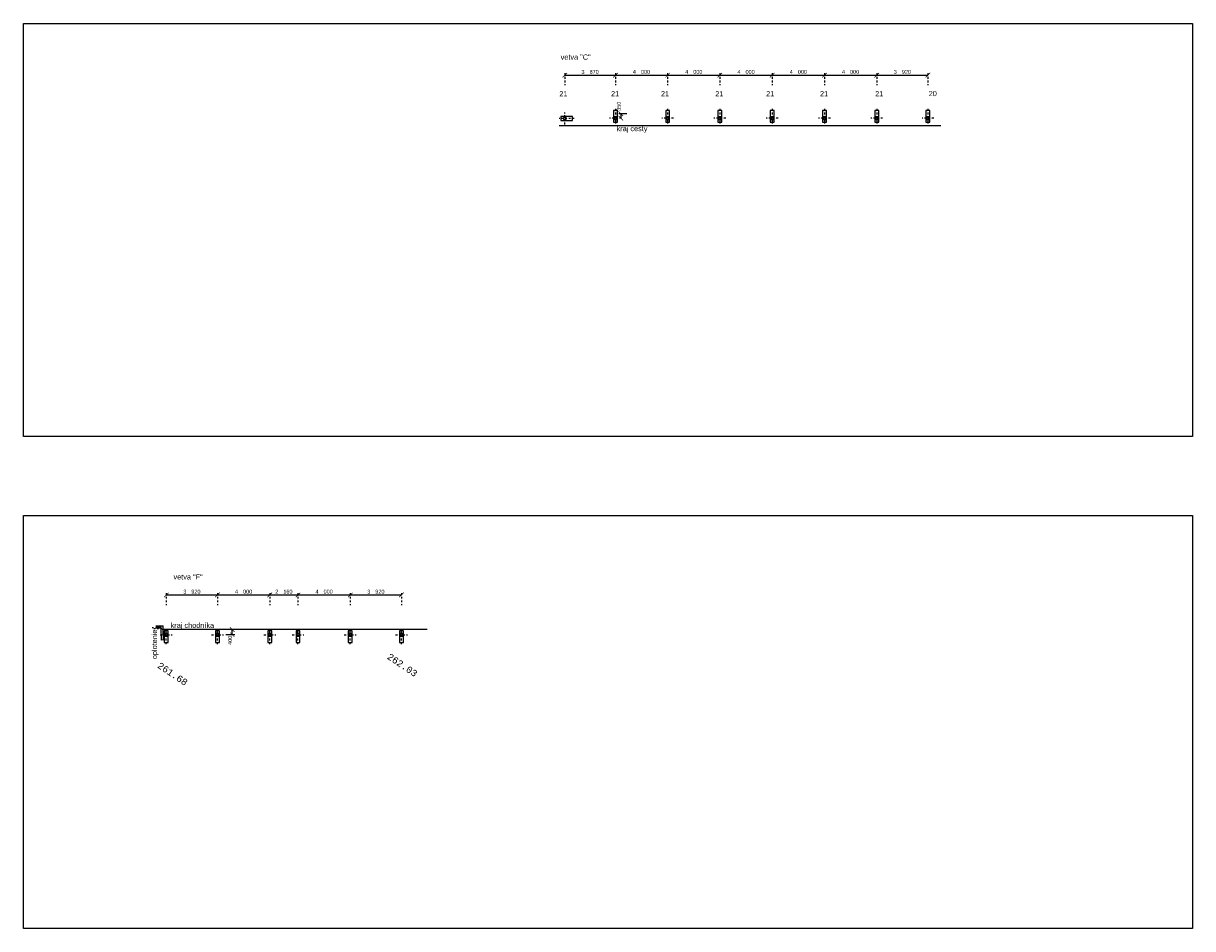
# Model space of a CAD drawing. Extents: x 4743276 to 9726129, y -4307434 to -1665362.
# Tile 1 of 121: x 4816590 to 4906071, y -2281024 to -2211746. Entities that reach past the tile are written whole.
import ezdxf
from ezdxf.enums import TextEntityAlignment as Align

# ---------------------------------------------------------------- set-up
doc = ezdxf.new("R2010")
doc.units = 0
doc.header["$MEASUREMENT"] = 0
doc.linetypes.add('ACAD_ISO03W100', pattern=[30, 12, -18])
doc.linetypes.add('BODKOCIARKOVANA_3', pattern=[5.6, 3, -1.3, 0, -1.3])
doc.layers.get('0').update_dxf_attribs({"linetype": 'CONTINUOUS'})
doc.layers.get('Defpoints').update_dxf_attribs({"color": 61, "linetype": 'CONTINUOUS'})
for name, color, linetype in [('DVERE', 47, 'CONTINUOUS'), ('KÓTY', 4, 'CONTINUOUS'), ('MÚRY', 1, 'CONTINUOUS'), ('TENKÁ', 7, 'CONTINUOUS'), ('Výšky', 64, 'CONTINUOUS')]:
    doc.layers.add(name, color=color, linetype=linetype)
doc.styles.add('MONOTXT', font='MONOTXT', dxfattribs={"height": 0.2})
doc.styles.add('Style-Arial', font='arial.ttf')
doc.dimstyles.new('STANDARD 100', dxfattribs={"dimtxt": 300, "dimasz": 350, "dimexe": 10, "dimexo": 200, "dimgap": 100, "dimtad": 1, "dimdsep": 46, "dimlunit": 6, "dimtxsty": 'Style-Arial', "dimblk": 'ARCHTICK', "dimblk1": 'OBLIQUE', "dimblk2": 'ARCHTICK', "dimcen": 2.5, "dimse1": 1, "dimse2": 1, "dimadec": 0, "dimazin": 0, "dimtfac": 1, "dimtmove": 1, "dimatfit": 3, "dimldrblk": 'OBLIQUE', "dimfxl": 1, "dimtolj": 1, "dimtzin": 0, "dimarcsym": 0})

# ---------------------------------------------------------------- blocks, each defined once
blk = doc.blocks.new('_ArchTick')
at = {"color": 0, "linetype": 'ByBlock', "const_width": 0.15}
blk.add_lwpolyline([(-0.5, -0.5), (0.5, 0.5)], dxfattribs=at)
blk = doc.blocks.new('*D42508')
at = {"layer": 'Defpoints', "color": 0}
for p in [(4831444, -2255490), (4827524, -2257022), (4831444, -2257022)]:
    blk.add_point(p, dxfattribs=at)
at = {"layer": 'KÓTY', "color": 0, "lineweight": -2}
blk.add_line((4827524, -2255490), (4831444, -2255490), dxfattribs=at)
at = {"layer": 'KÓTY', "color": 0, "linetype": 'ByBlock', "lineweight": -2, "xscale": 350, "yscale": 350, "zscale": 350, "rotation": 180}
blk.add_blockref('_ArchTick', (4827524, -2255490), dxfattribs=at)
at = {"layer": 'KÓTY', "color": 0, "linetype": 'ByBlock', "lineweight": -2, "xscale": 350, "yscale": 350, "zscale": 350}
blk.add_blockref('_ArchTick', (4831444, -2255490), dxfattribs=at)
at = {"layer": 'KÓTY', "color": 0, "insert": (4829484, -2255237), "char_height": 300, "attachment_point": 5, "style": 'Style-Arial'}
blk.add_mtext('\\A1;3ﾠ920', dxfattribs=at)
blk = doc.blocks.new('_OBLIQUE')
at = {"color": 0, "linetype": 'ByBlock'}
blk.add_line((-0.5, -0.5), (0.5, 0.5), dxfattribs=at)
blk = doc.blocks.new('*D42509')
at = {"layer": 'Defpoints', "color": 0}
for p in [(4835444, -2255490), (4831444, -2257022), (4835444, -2257022)]:
    blk.add_point(p, dxfattribs=at)
at = {"layer": 'KÓTY', "color": 0, "lineweight": -2}
blk.add_line((4831444, -2255490), (4835444, -2255490), dxfattribs=at)
at = {"layer": 'KÓTY', "color": 0, "linetype": 'ByBlock', "lineweight": -2, "xscale": 350, "yscale": 350, "zscale": 350, "rotation": 180}
blk.add_blockref('_ArchTick', (4831444, -2255490), dxfattribs=at)
at = {"layer": 'KÓTY', "color": 0, "linetype": 'ByBlock', "lineweight": -2, "xscale": 350, "yscale": 350, "zscale": 350}
blk.add_blockref('_ArchTick', (4835444, -2255490), dxfattribs=at)
at = {"layer": 'KÓTY', "color": 0, "insert": (4833444, -2255237), "char_height": 300, "attachment_point": 5, "style": 'Style-Arial'}
blk.add_mtext('\\A1;4ﾠ000', dxfattribs=at)
blk = doc.blocks.new('*D42510')
at = {"layer": 'Defpoints', "color": 0}
for p in [(4837604, -2255490), (4835444, -2257022), (4837604, -2257158)]:
    blk.add_point(p, dxfattribs=at)
at = {"layer": 'KÓTY', "color": 0, "lineweight": -2}
blk.add_line((4835444, -2255490), (4837604, -2255490), dxfattribs=at)
at = {"layer": 'KÓTY', "color": 0, "linetype": 'ByBlock', "lineweight": -2, "xscale": 350, "yscale": 350, "zscale": 350, "rotation": 180}
blk.add_blockref('_ArchTick', (4835444, -2255490), dxfattribs=at)
at = {"layer": 'KÓTY', "color": 0, "linetype": 'ByBlock', "lineweight": -2, "xscale": 350, "yscale": 350, "zscale": 350}
blk.add_blockref('_ArchTick', (4837604, -2255490), dxfattribs=at)
at = {"layer": 'KÓTY', "color": 0, "insert": (4836524, -2255237), "char_height": 300, "attachment_point": 5, "style": 'Style-Arial'}
blk.add_mtext('\\A1;2ﾠ160', dxfattribs=at)
blk = doc.blocks.new('*D42511')
at = {"layer": 'Defpoints', "color": 0}
for p in [(4841604, -2255490), (4837604, -2257272), (4841604, -2257272)]:
    blk.add_point(p, dxfattribs=at)
at = {"layer": 'KÓTY', "color": 0, "lineweight": -2}
blk.add_line((4837604, -2255490), (4841604, -2255490), dxfattribs=at)
at = {"layer": 'KÓTY', "color": 0, "linetype": 'ByBlock', "lineweight": -2, "xscale": 350, "yscale": 350, "zscale": 350, "rotation": 180}
blk.add_blockref('_ArchTick', (4837604, -2255490), dxfattribs=at)
at = {"layer": 'KÓTY', "color": 0, "linetype": 'ByBlock', "lineweight": -2, "xscale": 350, "yscale": 350, "zscale": 350}
blk.add_blockref('_ArchTick', (4841604, -2255490), dxfattribs=at)
at = {"layer": 'KÓTY', "color": 0, "insert": (4839604, -2255237), "char_height": 300, "attachment_point": 5, "style": 'Style-Arial'}
blk.add_mtext('\\A1;4ﾠ000', dxfattribs=at)
blk = doc.blocks.new('*D42512')
at = {"layer": 'Defpoints', "color": 0}
for p in [(4845524, -2255490), (4841604, -2257272), (4845524, -2257272)]:
    blk.add_point(p, dxfattribs=at)
at = {"layer": 'KÓTY', "color": 0, "lineweight": -2}
blk.add_line((4841604, -2255490), (4845524, -2255490), dxfattribs=at)
at = {"layer": 'KÓTY', "color": 0, "linetype": 'ByBlock', "lineweight": -2, "xscale": 350, "yscale": 350, "zscale": 350, "rotation": 180}
blk.add_blockref('_ArchTick', (4841604, -2255490), dxfattribs=at)
at = {"layer": 'KÓTY', "color": 0, "linetype": 'ByBlock', "lineweight": -2, "xscale": 350, "yscale": 350, "zscale": 350}
blk.add_blockref('_ArchTick', (4845524, -2255490), dxfattribs=at)
at = {"layer": 'KÓTY', "color": 0, "insert": (4843564, -2255237), "char_height": 300, "attachment_point": 5, "style": 'Style-Arial'}
blk.add_mtext('\\A1;3ﾠ920', dxfattribs=at)
blk = doc.blocks.new('*D42527')
at = {"layer": 'Defpoints', "color": 0}
for p in [(4831899, -2258136), (4832576, -2258136), (4831899, -2258536)]:
    blk.add_point(p, dxfattribs=at)
at = {"layer": 'KÓTY', "color": 0, "lineweight": -2}
blk.add_line((4832576, -2258536), (4832576, -2258136), dxfattribs=at)
at = {"layer": 'KÓTY', "color": 0, "linetype": 'ByBlock', "lineweight": -2, "xscale": 350, "yscale": 350, "zscale": 350}
for p, rotation in [((4832576, -2258136), 90), ((4832576, -2258536), 270)]:
    blk.add_blockref('_ArchTick', p, dxfattribs=dict(at, rotation=rotation))
at = {"layer": 'KÓTY', "color": 0, "insert": (4832400, -2258960), "char_height": 300, "attachment_point": 5, "rotation": 90, "style": 'Style-Arial'}
blk.add_mtext('\\A1;400', dxfattribs=at)
blk = doc.blocks.new('*D42540')
at = {"layer": 'Defpoints', "color": 0}
for p in [(4861592, -2218656), (4861592, -2219006), (4862310, -2219006)]:
    blk.add_point(p, dxfattribs=at)
at = {"layer": 'KÓTY', "color": 0, "lineweight": -2}
blk.add_line((4862310, -2218656), (4862310, -2219006), dxfattribs=at)
at = {"layer": 'KÓTY', "color": 0, "linetype": 'ByBlock', "lineweight": -2, "xscale": 350, "yscale": 350, "zscale": 350}
for p, rotation in [((4862310, -2218656), 90), ((4862310, -2219006), 270)]:
    blk.add_blockref('_ArchTick', p, dxfattribs=dict(at, rotation=rotation))
at = {"layer": 'KÓTY', "color": 0, "insert": (4862160, -2218087), "char_height": 300, "attachment_point": 5, "rotation": 90, "style": 'Style-Arial'}
blk.add_mtext('\\A1;350', dxfattribs=at)
blk = doc.blocks.new('*D42541')
at = {"layer": 'Defpoints', "color": 0}
for p in [(4885816, -2215710), (4881896, -2217992), (4885816, -2217992)]:
    blk.add_point(p, dxfattribs=at)
at = {"layer": 'KÓTY', "color": 0, "lineweight": -2}
blk.add_line((4881896, -2215710), (4885816, -2215710), dxfattribs=at)
at = {"layer": 'KÓTY', "color": 0, "linetype": 'ByBlock', "lineweight": -2, "xscale": 350, "yscale": 350, "zscale": 350, "rotation": 180}
blk.add_blockref('_ArchTick', (4881896, -2215710), dxfattribs=at)
at = {"layer": 'KÓTY', "color": 0, "linetype": 'ByBlock', "lineweight": -2, "xscale": 350, "yscale": 350, "zscale": 350}
blk.add_blockref('_ArchTick', (4885816, -2215710), dxfattribs=at)
at = {"layer": 'KÓTY', "color": 0, "insert": (4883856, -2215457), "char_height": 300, "attachment_point": 5, "style": 'Style-Arial'}
blk.add_mtext('\\A1;3ﾠ920', dxfattribs=at)
blk = doc.blocks.new('*D42549')
at = {"layer": 'Defpoints', "color": 0}
for p in [(4873896, -2215710), (4869896, -2217992), (4873896, -2217992)]:
    blk.add_point(p, dxfattribs=at)
at = {"layer": 'KÓTY', "color": 0, "lineweight": -2}
blk.add_line((4869896, -2215710), (4873896, -2215710), dxfattribs=at)
at = {"layer": 'KÓTY', "color": 0, "linetype": 'ByBlock', "lineweight": -2, "xscale": 350, "yscale": 350, "zscale": 350, "rotation": 180}
blk.add_blockref('_ArchTick', (4869896, -2215710), dxfattribs=at)
at = {"layer": 'KÓTY', "color": 0, "linetype": 'ByBlock', "lineweight": -2, "xscale": 350, "yscale": 350, "zscale": 350}
blk.add_blockref('_ArchTick', (4873896, -2215710), dxfattribs=at)
at = {"layer": 'KÓTY', "color": 0, "insert": (4871896, -2215457), "char_height": 300, "attachment_point": 5, "style": 'Style-Arial'}
blk.add_mtext('\\A1;4ﾠ000', dxfattribs=at)
blk = doc.blocks.new('*D42550')
at = {"layer": 'Defpoints', "color": 0}
for p in [(4877896, -2215710), (4873896, -2217992), (4877896, -2217992)]:
    blk.add_point(p, dxfattribs=at)
at = {"layer": 'KÓTY', "color": 0, "lineweight": -2}
blk.add_line((4873896, -2215710), (4877896, -2215710), dxfattribs=at)
at = {"layer": 'KÓTY', "color": 0, "linetype": 'ByBlock', "lineweight": -2, "xscale": 350, "yscale": 350, "zscale": 350, "rotation": 180}
blk.add_blockref('_ArchTick', (4873896, -2215710), dxfattribs=at)
at = {"layer": 'KÓTY', "color": 0, "linetype": 'ByBlock', "lineweight": -2, "xscale": 350, "yscale": 350, "zscale": 350}
blk.add_blockref('_ArchTick', (4877896, -2215710), dxfattribs=at)
at = {"layer": 'KÓTY', "color": 0, "insert": (4875896, -2215457), "char_height": 300, "attachment_point": 5, "style": 'Style-Arial'}
blk.add_mtext('\\A1;4ﾠ000', dxfattribs=at)
blk = doc.blocks.new('*D42551')
at = {"layer": 'Defpoints', "color": 0}
for p in [(4881896, -2215710), (4877896, -2217992), (4881896, -2217992)]:
    blk.add_point(p, dxfattribs=at)
at = {"layer": 'KÓTY', "color": 0, "lineweight": -2}
blk.add_line((4877896, -2215710), (4881896, -2215710), dxfattribs=at)
at = {"layer": 'KÓTY', "color": 0, "linetype": 'ByBlock', "lineweight": -2, "xscale": 350, "yscale": 350, "zscale": 350, "rotation": 180}
blk.add_blockref('_ArchTick', (4877896, -2215710), dxfattribs=at)
at = {"layer": 'KÓTY', "color": 0, "linetype": 'ByBlock', "lineweight": -2, "xscale": 350, "yscale": 350, "zscale": 350}
blk.add_blockref('_ArchTick', (4881896, -2215710), dxfattribs=at)
at = {"layer": 'KÓTY', "color": 0, "insert": (4879896, -2215457), "char_height": 300, "attachment_point": 5, "style": 'Style-Arial'}
blk.add_mtext('\\A1;4ﾠ000', dxfattribs=at)
blk = doc.blocks.new('*D42552')
at = {"layer": 'Defpoints', "color": 0}
for p in [(4869896, -2215710), (4865896, -2217992), (4869896, -2217992)]:
    blk.add_point(p, dxfattribs=at)
at = {"layer": 'KÓTY', "color": 0, "lineweight": -2}
blk.add_line((4865896, -2215710), (4869896, -2215710), dxfattribs=at)
at = {"layer": 'KÓTY', "color": 0, "linetype": 'ByBlock', "lineweight": -2, "xscale": 350, "yscale": 350, "zscale": 350, "rotation": 180}
blk.add_blockref('_ArchTick', (4865896, -2215710), dxfattribs=at)
at = {"layer": 'KÓTY', "color": 0, "linetype": 'ByBlock', "lineweight": -2, "xscale": 350, "yscale": 350, "zscale": 350}
blk.add_blockref('_ArchTick', (4869896, -2215710), dxfattribs=at)
at = {"layer": 'KÓTY', "color": 0, "insert": (4867896, -2215457), "char_height": 300, "attachment_point": 5, "style": 'Style-Arial'}
blk.add_mtext('\\A1;4ﾠ000', dxfattribs=at)
blk = doc.blocks.new('*D42553')
at = {"layer": 'Defpoints', "color": 0}
for p in [(4865896, -2215710), (4861896, -2217992), (4865896, -2217992)]:
    blk.add_point(p, dxfattribs=at)
at = {"layer": 'KÓTY', "color": 0, "lineweight": -2}
blk.add_line((4861896, -2215710), (4865896, -2215710), dxfattribs=at)
at = {"layer": 'KÓTY', "color": 0, "linetype": 'ByBlock', "lineweight": -2, "xscale": 350, "yscale": 350, "zscale": 350, "rotation": 180}
blk.add_blockref('_ArchTick', (4861896, -2215710), dxfattribs=at)
at = {"layer": 'KÓTY', "color": 0, "linetype": 'ByBlock', "lineweight": -2, "xscale": 350, "yscale": 350, "zscale": 350}
blk.add_blockref('_ArchTick', (4865896, -2215710), dxfattribs=at)
at = {"layer": 'KÓTY', "color": 0, "insert": (4863896, -2215457), "char_height": 300, "attachment_point": 5, "style": 'Style-Arial'}
blk.add_mtext('\\A1;4ﾠ000', dxfattribs=at)
blk = doc.blocks.new('*D42554')
at = {"layer": 'Defpoints', "color": 0}
for p in [(4858026, -2215093), (4861896, -2215093), (4861896, -2215710)]:
    blk.add_point(p, dxfattribs=at)
at = {"layer": 'KÓTY', "color": 0, "lineweight": -2}
blk.add_line((4858026, -2215710), (4861896, -2215710), dxfattribs=at)
at = {"layer": 'KÓTY', "color": 0, "linetype": 'ByBlock', "lineweight": -2, "xscale": 350, "yscale": 350, "zscale": 350, "rotation": 180}
blk.add_blockref('_ArchTick', (4858026, -2215710), dxfattribs=at)
at = {"layer": 'KÓTY', "color": 0, "linetype": 'ByBlock', "lineweight": -2, "xscale": 350, "yscale": 350, "zscale": 350}
blk.add_blockref('_ArchTick', (4861896, -2215710), dxfattribs=at)
at = {"layer": 'KÓTY', "color": 0, "insert": (4859961, -2215457), "char_height": 300, "attachment_point": 5, "style": 'Style-Arial'}
blk.add_mtext('\\A1;3ﾠ870', dxfattribs=at)

msp = doc.modelspace()

# ---------------------------------------------------------------- hatches: boundary and pattern name
at = {"layer": 'TENKÁ', "linetype": 'ACAD_ISO03W100', "ltscale": 10}
h = msp.add_hatch(dxfattribs=at)
h.set_pattern_fill('DOTS', color=125, scale=2000, angle=88.99038161, style=0)
h.set_pattern_definition([(88.9903816, (3060026.43, -6795817.53), (-123.879328, 64.6928286), [0, -125])])
h.paths.add_polyline_path([(4826451.781, -2258097.868), (4827143.758, -2258110.062), (4827140.893, -2257989.816), (4826587.503, -2257986.779), (4826338.948, -2257986.047)])

# ---------------------------------------------------------------- linework, layer by layer
at = {"layer": 'Defpoints'}
for points in [[(4816590, -2211745.5), (4906071, -2211745.5), (4906071, -2243374), (4816590, -2243374)], [(4816590, -2249395), (4906071, -2249395), (4906071, -2281023.5), (4816590, -2281023.5)]]:
    msp.add_lwpolyline(points, close=True, dxfattribs=at)
at = {"layer": 'DVERE'}
for points in [[(4858125.508, -2219106), (4858125.508, -2218946), (4857925.508, -2218946), (4857925.508, -2219106)], [(4861975.508, -2218906), (4861815.508, -2218906), (4861815.508, -2219106), (4861975.508, -2219106)], [(4865975.508, -2218906), (4865815.508, -2218906), (4865815.508, -2219106), (4865975.508, -2219106)], [(4869975.508, -2218906), (4869815.508, -2218906), (4869815.508, -2219106), (4869975.508, -2219106)], [(4873975.508, -2218906), (4873815.508, -2218906), (4873815.508, -2219106), (4873975.508, -2219106)], [(4877975.508, -2218906), (4877815.508, -2218906), (4877815.508, -2219106), (4877975.508, -2219106)], [(4881975.508, -2218906), (4881815.508, -2218906), (4881815.508, -2219106), (4881975.508, -2219106)], [(4885895.508, -2218906), (4885735.508, -2218906), (4885735.508, -2219106), (4885895.508, -2219106)], [(4827444.388, -2258636), (4827604.388, -2258636), (4827604.388, -2258436), (4827444.388, -2258436)], [(4831364.388, -2258636), (4831524.388, -2258636), (4831524.388, -2258436), (4831364.388, -2258436)], [(4835364.388, -2258636), (4835524.388, -2258636), (4835524.388, -2258436), (4835364.388, -2258436)], [(4837524.388, -2258636), (4837684.388, -2258636), (4837684.388, -2258436), (4837524.388, -2258436)], [(4841524.388, -2258636), (4841684.388, -2258636), (4841684.388, -2258436), (4841524.388, -2258436)], [(4845444.388, -2258636), (4845604.388, -2258636), (4845604.388, -2258436), (4845444.388, -2258436)]]:
    msp.add_lwpolyline(points, close=True, dxfattribs=at)
at = {"layer": 'KÓTY', "linetype": 'BODKOCIARKOVANA_3', "ltscale": 50}
for p, q in [((4858025.508, -2215561), (4858025.508, -2216477.5)), ((4861895.508, -2215561), (4861895.508, -2216477.5)), ((4865895.508, -2215561), (4865895.508, -2216477.5)), ((4869895.508, -2215561), (4869895.508, -2216477.5)), ((4873895.508, -2215561), (4873895.508, -2216477.5)), ((4877895.508, -2215561), (4877895.508, -2216477.5)), ((4881895.508, -2215561), (4881895.508, -2216477.5)), ((4881895.508, -2215561), (4881895.508, -2216477.5)), ((4885815.508, -2215561), (4885815.508, -2216477.5)), ((4858752.008, -2219026), (4857600.008, -2219026)), ((4858025.508, -2219480.112), (4858025.508, -2218571.888)), ((4862349.62, -2219006), (4861441.396, -2219006)), ((4861895.508, -2218279.5), (4861895.508, -2219431.5)), ((4866349.62, -2219006), (4865441.396, -2219006)), ((4865895.508, -2218279.5), (4865895.508, -2219431.5)), ((4870349.62, -2219006), (4869441.396, -2219006)), ((4869895.508, -2218279.5), (4869895.508, -2219431.5)), ((4874349.62, -2219006), (4873441.396, -2219006)), ((4873895.508, -2218279.5), (4873895.508, -2219431.5)), ((4878349.62, -2219006), (4877441.396, -2219006)), ((4877895.508, -2218279.5), (4877895.508, -2219431.5)), ((4882349.62, -2219006), (4881441.396, -2219006)), ((4881895.508, -2218279.5), (4881895.508, -2219431.5)), ((4886269.62, -2219006), (4885361.396, -2219006)), ((4885815.508, -2218279.5), (4885815.508, -2219431.5)), ((4827524.388, -2255341), (4827524.388, -2256257.5)), ((4831444.388, -2255341), (4831444.388, -2256257.5)), ((4835444.388, -2255341), (4835444.388, -2256257.5)), ((4837604.388, -2255341), (4837604.388, -2256257.5)), ((4841604.388, -2255341), (4841604.388, -2256257.5)), ((4845524.388, -2255341), (4845524.388, -2256257.5)), ((4827524.388, -2259262.5), (4827524.388, -2258110.5)), ((4831444.388, -2259262.5), (4831444.388, -2258110.5)), ((4835444.388, -2259262.5), (4835444.388, -2258110.5)), ((4837604.388, -2259262.5), (4837604.388, -2258110.5)), ((4841604.388, -2259262.5), (4841604.388, -2258110.5)), ((4845524.388, -2259262.5), (4845524.388, -2258110.5)), ((4827070.276, -2258536), (4827978.5, -2258536)), ((4830990.276, -2258536), (4831898.5, -2258536)), ((4834990.276, -2258536), (4835898.5, -2258536)), ((4837150.276, -2258536), (4838058.5, -2258536)), ((4841150.276, -2258536), (4842058.5, -2258536)), ((4845070.276, -2258536), (4845978.5, -2258536))]:
    msp.add_line(p, q, dxfattribs=at)
at = {"layer": 'KÓTY'}
for p, q in [((4862765.112, -2218656), (4862148.612, -2218656)), ((4832771, -2258536), (4832093.5, -2258536))]:
    msp.add_line(p, q, dxfattribs=at)
at = {"layer": 'MÚRY'}
for points in [[(4858625.508, -2219176), (4858625.508, -2218876), (4857725.508, -2218876), (4857725.508, -2219176)], [(4862045.508, -2218406), (4861745.508, -2218406), (4861745.508, -2219306), (4862045.508, -2219306)], [(4866045.508, -2218406), (4865745.508, -2218406), (4865745.508, -2219306), (4866045.508, -2219306)], [(4870045.508, -2218406), (4869745.508, -2218406), (4869745.508, -2219306), (4870045.508, -2219306)], [(4874045.508, -2218406), (4873745.508, -2218406), (4873745.508, -2219306), (4874045.508, -2219306)], [(4878045.508, -2218406), (4877745.508, -2218406), (4877745.508, -2219306), (4878045.508, -2219306)], [(4882045.508, -2218406), (4881745.508, -2218406), (4881745.508, -2219306), (4882045.508, -2219306)], [(4885965.508, -2218406), (4885665.508, -2218406), (4885665.508, -2219306), (4885965.508, -2219306)], [(4827374.388, -2259136), (4827674.388, -2259136), (4827674.388, -2258236), (4827374.388, -2258236)], [(4831294.388, -2259136), (4831594.388, -2259136), (4831594.388, -2258236), (4831294.388, -2258236)], [(4835294.388, -2259136), (4835594.388, -2259136), (4835594.388, -2258236), (4835294.388, -2258236)], [(4837454.388, -2259136), (4837754.388, -2259136), (4837754.388, -2258236), (4837454.388, -2258236)], [(4841454.388, -2259136), (4841754.388, -2259136), (4841754.388, -2258236), (4841454.388, -2258236)], [(4845374.388, -2259136), (4845674.388, -2259136), (4845674.388, -2258236), (4845374.388, -2258236)]]:
    msp.add_lwpolyline(points, close=True, dxfattribs=at)
at = {"layer": 'TENKÁ'}
for p, q in [((4857592.5, -2219556), (4886809.5, -2219556)), ((4847480.5, -2258136), (4827219.388, -2258136))]:
    msp.add_line(p, q, dxfattribs=at)
at = {"layer": 'TENKÁ', "color": 7, "linetype": 'Continuous'}
for p, q in [((4827140.893, -2257989.816), (4826723.669, -2257987.526)), ((4826724.44, -2257847.06), (4827277.83, -2257850.097)), ((4827163.459, -2258937.183), (4827140.893, -2257989.816)), ((4827286.458, -2258212.593), (4827277.83, -2257850.097)), ((4827303.631, -2258934.031), (4827286.458, -2258212.593)), ((4827303.631, -2258934.031), (4827163.463, -2258937.37))]:
    msp.add_line(p, q, dxfattribs=at)

# ---------------------------------------------------------------- texts
at = {"layer": 'TENKÁ', "style": 'Style-Arial'}
for s, p in [('vetva "C"', (4858855.648, -2214124.165)), ('21', (4857913.426, -2216932.165)), ('21', (4861869.426, -2216932.165)), ('21', (4865691.926, -2216932.165)), ('21', (4869849.426, -2216932.165)), ('21', (4873738.426, -2216932.165)), ('21', (4877862.426, -2216932.165)), ('21', (4882086.926, -2216932.165)), ('20', (4886185.314, -2216914.165)), ('kraj cesty', (4863169.194, -2219595.665)), ('vetva "F"', (4829193.029, -2253904.165)), ('kraj chodníka', (4829523.642, -2257611.165))]:
    msp.add_text(s, height=400, dxfattribs=at).set_placement(p, align=Align.TOP_CENTER)
msp.add_text('oplotenie', height=400, rotation=89.97734138, dxfattribs=at).set_placement((4826419.531, -2259270.133), align=Align.TOP_CENTER)
at = {"layer": 'Výšky', "linetype": 'Continuous', "style": 'MONOTXT'}
for s, p in [('262.03', (4845455.578, -2261060.087)), ('261.68', (4827871.227, -2261738.611))]:
    msp.add_text(s, height=500, rotation=326, dxfattribs=at).set_placement(p, align=Align.CENTER)

# ---------------------------------------------------------------- dimensions: what is measured, and where the dimension line sits
at = {"layer": 'KÓTY'}
for base, p1, p2, picture, middle in [((4861895.508, -2215710), (4858025.508, -2215093), (4861895.508, -2215093), '*D42554', (4859960.508, -2215456.726)), ((4865895.508, -2215710), (4861895.508, -2217992.5), (4865895.508, -2217992.5), '*D42553', (4863895.508, -2215456.828)), ((4869895.508, -2215710), (4865895.508, -2217992.5), (4869895.508, -2217992.5), '*D42552', (4867895.508, -2215456.828)), ((4873895.508, -2215710), (4869895.508, -2217992.5), (4873895.508, -2217992.5), '*D42549', (4871895.508, -2215456.828)), ((4877895.508, -2215710), (4873895.508, -2217992.5), (4877895.508, -2217992.5), '*D42550', (4875895.508, -2215456.828)), ((4881895.508, -2215710), (4877895.508, -2217992.5), (4881895.508, -2217992.5), '*D42551', (4879895.508, -2215456.828)), ((4885815.508, -2215710), (4881895.508, -2217992.5), (4885815.508, -2217992.5), '*D42541', (4883855.508, -2215456.726)), ((4831444.388, -2255490), (4827524.388, -2257022.5), (4831444.388, -2257022.5), '*D42508', (4829484.388, -2255236.726)), ((4835444.388, -2255490), (4831444.388, -2257022.5), (4835444.388, -2257022.5), '*D42509', (4833444.388, -2255236.828)), ((4837604.388, -2255490), (4835444.388, -2257022.5), (4837604.388, -2257157.5), '*D42510', (4836524.388, -2255236.828)), ((4841604.388, -2255490), (4837604.388, -2257272.5), (4841604.388, -2257272.5), '*D42511', (4839604.388, -2255236.828)), ((4845524.388, -2255490), (4841604.388, -2257272.5), (4845524.388, -2257272.5), '*D42512', (4843564.388, -2255236.726))]:
    dim = msp.add_linear_dim(base=base, p1=p1, p2=p2, dimstyle='STANDARD 100', override={"dimtxsty": 'Style-Arial', "dimldrblk": 'OBLIQUE'}, dxfattribs=at)
    dim.commit()
    dim.dimension.update_dxf_attribs({"geometry": picture, "text_midpoint": middle})
for base, p1, p2, picture, middle in [((4862310.112, -2219006), (4861592.5, -2218656), (4861592.5, -2219006), '*D42540', (4862413.5, -2218087)), ((4832576, -2258136), (4831898.5, -2258536), (4831898.5, -2258136), '*D42527', (4832653, -2258960))]:
    dim = msp.add_linear_dim(base=base, p1=p1, p2=p2, angle=90, dimstyle='STANDARD 100', override={"dimtxsty": 'Style-Arial', "dimldrblk": 'OBLIQUE'}, dxfattribs=at)
    dim.commit()
    dim.dimension.update_dxf_attribs({"geometry": picture, "text_midpoint": middle, "dimtype": 160})

doc.saveas('drawing.dxf')
